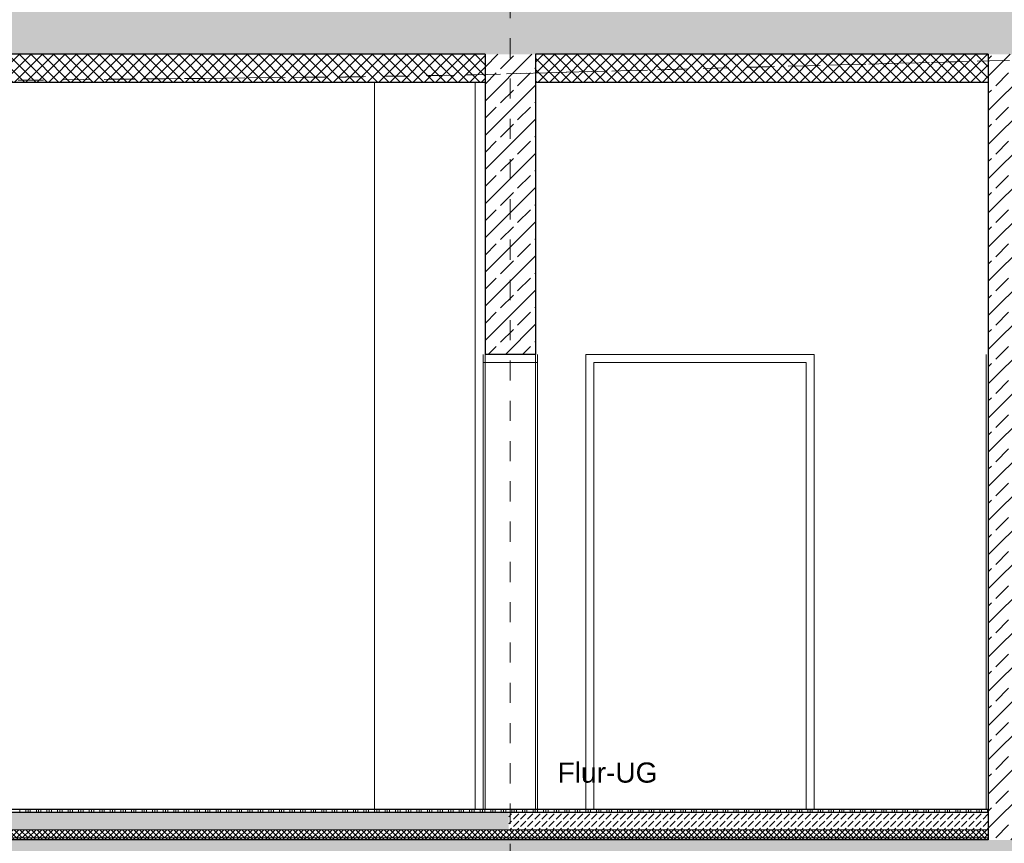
# Model space of a CAD drawing. Header units: metres. Extents: x -20.3 to 39.4, y -22.2 to 2.8.
# Tile 9 of 65: x 13.5 to 18.4, y -14.6 to -10.5. Entities that reach past the tile are written whole.
import ezdxf

# ---------------------------------------------------------------- set-up
doc = ezdxf.new("R2010")
doc.units = ezdxf.units.M
doc.header["$LTSCALE"] = 0.4
doc.header["$MEASUREMENT"] = 0
for name, pattern in [('Raster', [0.2, 0.1, -0.05, 0, -0.05]), ('Strichlinie', [0.2, 0.15, -0.05]), ('Strichlinie_ lang', [0.529167, 0.3175, -0.211667])]:
    doc.linetypes.add(name, pattern=pattern)
for name, color, linetype in [('Neubau__ GHIW - Perimeterdämmung', 8, 'Continuous'), ('Neubau_A-Bodenplatte', 8, 'Continuous'), ('Neubau_A-Decken', 8, 'Continuous'), ('Neubau_A-STB Wände', 8, 'Continuous'), ('Neubau_B-Bodenaufbau', 8, 'Continuous'), ('Neubau_R-Konstruktionsraster gross', 33, 'Continuous'), ('Neubau_T-Text', 8, 'Continuous')]:
    doc.layers.add(name, color=color, linetype=linetype)
doc.layers.add('S-Linien _ Schraffuren.2D', color=8, linetype='Continuous', lineweight=9)
doc.styles.add('ERSTELLTER_STIL_2', font='arial.ttf')
pattern_1 = [(45, (388.31789, -10.175), (-0.084852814, 0.084852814), []), (45, (388.27546, -10.13257), (-0.084852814, 0.084852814), [0.09, -0.03])]
pattern_2 = [(45, (388.31789, -10.175), (-0.0176776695, 0.0176776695), []), (135, (388.31789, -10.175), (0.0176776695, 0.0176776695), [])]
pattern_3 = [(45, (388.31789, -10.175), (-0.035355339, 0.035355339), [0.0375, -0.0125]), (45, (388.31789, -10.139645), (-0.035355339, 0.035355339), [0.0375, -0.0125])]
pattern_4 = [(45, (388.31789, -10.175), (-0.0141421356, 0.0141421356), []), (135, (388.31789, -10.175), (0.0141421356, 0.0141421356), [])]
pattern_5 = [(45, (388.31789, -10.175), (-0.0282842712, 0.0282842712), []), (135, (388.31789, -10.175), (0.0282842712, 0.0282842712), [])]

# ---------------------------------------------------------------- blocks, each defined once
blk = doc.blocks.new('*X233', base_point=(4547.9313, -0.0469))
at = {"layer": 'Neubau_B-Bodenaufbau', "color": 7, "linetype": 'Continuous', "lineweight": 9}
for p, q in [((4173.0813, -4.2769), (4173.0813, -4.2919)), ((4173.1113, -4.2769), (4173.1113, -4.2919)), ((4173.1225, -4.2769), (4173.1225, -4.2919)), ((4173.1338, -4.2769), (4173.1338, -4.2919)), ((4173.1638, -4.2769), (4173.1638, -4.2919)), ((4173.175, -4.2769), (4173.175, -4.2919)), ((4173.1863, -4.2769), (4173.1863, -4.2919)), ((4173.2163, -4.2769), (4173.2163, -4.2919)), ((4173.2275, -4.2769), (4173.2275, -4.2919)), ((4173.2388, -4.2769), (4173.2388, -4.2919)), ((4173.2688, -4.2769), (4173.2688, -4.2919)), ((4173.28, -4.2769), (4173.28, -4.2919)), ((4173.2913, -4.2769), (4173.2913, -4.2919)), ((4173.3213, -4.2769), (4173.3213, -4.2919)), ((4173.3325, -4.2769), (4173.3325, -4.2919)), ((4173.3438, -4.2769), (4173.3438, -4.2919)), ((4173.3738, -4.2769), (4173.3738, -4.2919)), ((4173.385, -4.2769), (4173.385, -4.2919)), ((4173.3963, -4.2769), (4173.3963, -4.2919)), ((4173.4263, -4.2769), (4173.4263, -4.2919)), ((4173.4375, -4.2769), (4173.4375, -4.2919)), ((4173.4488, -4.2769), (4173.4488, -4.2919)), ((4173.4788, -4.2769), (4173.4788, -4.2919)), ((4173.49, -4.2769), (4173.49, -4.2919)), ((4173.5013, -4.2769), (4173.5013, -4.2919)), ((4173.5313, -4.2769), (4173.5313, -4.2919)), ((4173.5425, -4.2769), (4173.5425, -4.2919)), ((4173.5538, -4.2769), (4173.5538, -4.2919)), ((4173.5838, -4.2769), (4173.5838, -4.2919)), ((4173.595, -4.2769), (4173.595, -4.2919)), ((4173.6063, -4.2769), (4173.6063, -4.2919)), ((4173.6363, -4.2769), (4173.6363, -4.2919)), ((4173.6475, -4.2769), (4173.6475, -4.2919)), ((4173.6588, -4.2769), (4173.6588, -4.2919)), ((4173.6888, -4.2769), (4173.6888, -4.2919)), ((4173.7, -4.2769), (4173.7, -4.2919)), ((4173.7113, -4.2769), (4173.7113, -4.2919)), ((4173.7413, -4.2769), (4173.7413, -4.2919)), ((4173.7525, -4.2769), (4173.7525, -4.2919)), ((4173.7638, -4.2769), (4173.7638, -4.2919)), ((4173.7938, -4.2769), (4173.7938, -4.2919)), ((4173.805, -4.2769), (4173.805, -4.2919)), ((4173.8163, -4.2769), (4173.8163, -4.2919)), ((4173.8463, -4.2769), (4173.8463, -4.2919)), ((4173.8575, -4.2769), (4173.8575, -4.2919)), ((4173.8688, -4.2769), (4173.8688, -4.2919)), ((4173.8988, -4.2769), (4173.8988, -4.2919)), ((4173.91, -4.2769), (4173.91, -4.2919)), ((4173.9213, -4.2769), (4173.9213, -4.2919)), ((4173.9513, -4.2769), (4173.9513, -4.2919)), ((4173.9625, -4.2769), (4173.9625, -4.2919)), ((4173.9738, -4.2769), (4173.9738, -4.2919)), ((4174.0038, -4.2769), (4174.0038, -4.2919)), ((4174.015, -4.2769), (4174.015, -4.2919)), ((4174.0263, -4.2769), (4174.0263, -4.2919)), ((4174.0563, -4.2769), (4174.0563, -4.2919)), ((4174.0675, -4.2769), (4174.0675, -4.2919)), ((4174.0788, -4.2769), (4174.0788, -4.2919)), ((4174.1088, -4.2769), (4174.1088, -4.2919)), ((4174.12, -4.2769), (4174.12, -4.2919)), ((4174.1313, -4.2769), (4174.1313, -4.2919)), ((4174.1613, -4.2769), (4174.1613, -4.2919)), ((4174.1725, -4.2769), (4174.1725, -4.2919)), ((4174.1838, -4.2769), (4174.1838, -4.2919)), ((4174.2138, -4.2769), (4174.2138, -4.2919)), ((4174.225, -4.2769), (4174.225, -4.2919)), ((4174.2363, -4.2769), (4174.2363, -4.2919)), ((4174.2663, -4.2769), (4174.2663, -4.2919)), ((4174.2775, -4.2769), (4174.2775, -4.2919)), ((4174.2888, -4.2769), (4174.2888, -4.2919)), ((4174.3188, -4.2769), (4174.3188, -4.2919)), ((4174.33, -4.2769), (4174.33, -4.2919)), ((4174.3413, -4.2769), (4174.3413, -4.2919)), ((4174.3713, -4.2769), (4174.3713, -4.2919)), ((4174.3825, -4.2769), (4174.3825, -4.2919)), ((4174.3938, -4.2769), (4174.3938, -4.2919)), ((4174.4238, -4.2769), (4174.4238, -4.2919)), ((4174.435, -4.2769), (4174.435, -4.2919)), ((4174.4463, -4.2769), (4174.4463, -4.2919)), ((4174.4763, -4.2769), (4174.4763, -4.2919)), ((4174.4875, -4.2769), (4174.4875, -4.2919)), ((4174.4988, -4.2769), (4174.4988, -4.2919)), ((4174.5288, -4.2769), (4174.5288, -4.2919)), ((4174.54, -4.2769), (4174.54, -4.2919)), ((4174.5513, -4.2769), (4174.5513, -4.2919)), ((4174.5813, -4.2769), (4174.5813, -4.2919)), ((4174.5925, -4.2769), (4174.5925, -4.2919)), ((4174.6038, -4.2769), (4174.6038, -4.2919)), ((4174.6338, -4.2769), (4174.6338, -4.2919)), ((4174.645, -4.2769), (4174.645, -4.2919)), ((4174.6563, -4.2769), (4174.6563, -4.2919)), ((4174.6863, -4.2769), (4174.6863, -4.2919)), ((4174.6975, -4.2769), (4174.6975, -4.2919)), ((4174.7088, -4.2769), (4174.7088, -4.2919)), ((4174.7388, -4.2769), (4174.7388, -4.2919)), ((4174.75, -4.2769), (4174.75, -4.2919)), ((4174.7613, -4.2769), (4174.7613, -4.2919)), ((4174.7913, -4.2769), (4174.7913, -4.2919)), ((4174.8025, -4.2769), (4174.8025, -4.2919)), ((4174.8138, -4.2769), (4174.8138, -4.2919)), ((4174.8438, -4.2769), (4174.8438, -4.2919)), ((4174.855, -4.2769), (4174.855, -4.2919)), ((4174.8663, -4.2769), (4174.8663, -4.2919)), ((4174.8963, -4.2769), (4174.8963, -4.2919)), ((4174.9075, -4.2769), (4174.9075, -4.2919)), ((4174.9188, -4.2769), (4174.9188, -4.2919)), ((4174.9488, -4.2769), (4174.9488, -4.2919)), ((4174.96, -4.2769), (4174.96, -4.2919)), ((4174.9713, -4.2769), (4174.9713, -4.2919)), ((4175.0013, -4.2769), (4175.0013, -4.2919)), ((4175.0125, -4.2769), (4175.0125, -4.2919)), ((4175.0238, -4.2769), (4175.0238, -4.2919)), ((4175.0538, -4.2769), (4175.0538, -4.2919)), ((4175.065, -4.2769), (4175.065, -4.2919)), ((4175.0763, -4.2769), (4175.0763, -4.2919)), ((4175.1063, -4.2769), (4175.1063, -4.2919)), ((4175.1175, -4.2769), (4175.1175, -4.2919)), ((4175.1288, -4.2769), (4175.1288, -4.2919)), ((4175.1588, -4.2769), (4175.1588, -4.2919)), ((4175.17, -4.2769), (4175.17, -4.2919)), ((4175.1813, -4.2769), (4175.1813, -4.2919)), ((4175.2113, -4.2769), (4175.2113, -4.2919)), ((4175.2225, -4.2769), (4175.2225, -4.2919)), ((4175.2338, -4.2769), (4175.2338, -4.2919)), ((4175.2638, -4.2769), (4175.2638, -4.2919)), ((4175.275, -4.2769), (4175.275, -4.2919)), ((4175.2863, -4.2769), (4175.2863, -4.2919)), ((4175.3163, -4.2769), (4175.3163, -4.2919)), ((4175.3275, -4.2769), (4175.3275, -4.2919)), ((4175.3388, -4.2769), (4175.3388, -4.2919)), ((4175.3688, -4.2769), (4175.3688, -4.2919)), ((4175.38, -4.2769), (4175.38, -4.2919)), ((4175.3913, -4.2769), (4175.3913, -4.2919)), ((4175.4213, -4.2769), (4175.4213, -4.2919)), ((4175.4325, -4.2769), (4175.4325, -4.2919)), ((4175.4438, -4.2769), (4175.4438, -4.2919)), ((4175.4738, -4.2769), (4175.4738, -4.2919)), ((4175.485, -4.2769), (4175.485, -4.2919)), ((4175.4963, -4.2769), (4175.4963, -4.2919))]:
    blk.add_line(p, q, dxfattribs=at)
blk = doc.blocks.new('*X234', base_point=(4547.9313, -0.0469))
at = {"layer": 'Neubau_B-Bodenaufbau', "color": 7, "linetype": 'Continuous', "lineweight": 9}
for p, q in [((4175.5263, -4.2769), (4175.5263, -4.2919)), ((4175.5375, -4.2769), (4175.5375, -4.2919)), ((4175.5488, -4.2769), (4175.5488, -4.2919)), ((4175.5788, -4.2769), (4175.5788, -4.2919)), ((4175.59, -4.2769), (4175.59, -4.2919)), ((4175.6013, -4.2769), (4175.6013, -4.2919)), ((4175.6313, -4.2769), (4175.6313, -4.2919)), ((4175.6425, -4.2769), (4175.6425, -4.2919)), ((4175.6538, -4.2769), (4175.6538, -4.2919)), ((4175.6838, -4.2769), (4175.6838, -4.2919)), ((4175.695, -4.2769), (4175.695, -4.2919)), ((4175.7063, -4.2769), (4175.7063, -4.2919)), ((4175.7363, -4.2769), (4175.7363, -4.2919)), ((4175.7475, -4.2769), (4175.7475, -4.2919)), ((4175.7588, -4.2769), (4175.7588, -4.2919)), ((4175.7888, -4.2769), (4175.7888, -4.2919)), ((4175.8, -4.2769), (4175.8, -4.2919)), ((4175.8113, -4.2769), (4175.8113, -4.2919)), ((4175.8413, -4.2769), (4175.8413, -4.2919)), ((4175.8525, -4.2769), (4175.8525, -4.2919)), ((4175.8638, -4.2769), (4175.8638, -4.2919)), ((4175.8938, -4.2769), (4175.8938, -4.2919)), ((4175.905, -4.2769), (4175.905, -4.2919)), ((4175.9163, -4.2769), (4175.9163, -4.2919)), ((4175.9463, -4.2769), (4175.9463, -4.2919)), ((4175.9575, -4.2769), (4175.9575, -4.2919)), ((4175.9688, -4.2769), (4175.9688, -4.2919)), ((4175.9988, -4.2769), (4175.9988, -4.2919)), ((4176.01, -4.2769), (4176.01, -4.2919)), ((4176.0213, -4.2769), (4176.0213, -4.2919)), ((4176.0513, -4.2769), (4176.0513, -4.2919)), ((4176.0625, -4.2769), (4176.0625, -4.2919)), ((4176.0738, -4.2769), (4176.0738, -4.2919)), ((4176.1038, -4.2769), (4176.1038, -4.2919)), ((4176.115, -4.2769), (4176.115, -4.2919)), ((4176.1263, -4.2769), (4176.1263, -4.2919)), ((4176.1563, -4.2769), (4176.1563, -4.2919)), ((4176.1675, -4.2769), (4176.1675, -4.2919)), ((4176.1788, -4.2769), (4176.1788, -4.2919)), ((4176.2088, -4.2769), (4176.2088, -4.2919)), ((4176.22, -4.2769), (4176.22, -4.2919)), ((4176.2313, -4.2769), (4176.2313, -4.2919)), ((4176.2613, -4.2769), (4176.2613, -4.2919)), ((4176.2725, -4.2769), (4176.2725, -4.2919)), ((4176.2838, -4.2769), (4176.2838, -4.2919)), ((4176.3138, -4.2769), (4176.3138, -4.2919)), ((4176.325, -4.2769), (4176.325, -4.2919)), ((4176.3363, -4.2769), (4176.3363, -4.2919)), ((4176.3663, -4.2769), (4176.3663, -4.2919)), ((4176.3775, -4.2769), (4176.3775, -4.2919)), ((4176.3888, -4.2769), (4176.3888, -4.2919)), ((4176.4188, -4.2769), (4176.4188, -4.2919)), ((4176.43, -4.2769), (4176.43, -4.2919)), ((4176.4413, -4.2769), (4176.4413, -4.2919)), ((4176.4713, -4.2769), (4176.4713, -4.2919)), ((4176.4825, -4.2769), (4176.4825, -4.2919)), ((4176.4938, -4.2769), (4176.4938, -4.2919)), ((4176.5238, -4.2769), (4176.5238, -4.2919)), ((4176.535, -4.2769), (4176.535, -4.2919)), ((4176.5463, -4.2769), (4176.5463, -4.2919)), ((4176.5763, -4.2769), (4176.5763, -4.2919)), ((4176.5875, -4.2769), (4176.5875, -4.2919)), ((4176.5988, -4.2769), (4176.5988, -4.2919)), ((4176.6288, -4.2769), (4176.6288, -4.2919)), ((4176.64, -4.2769), (4176.64, -4.2919)), ((4176.6513, -4.2769), (4176.6513, -4.2919)), ((4176.6813, -4.2769), (4176.6813, -4.2919)), ((4176.6925, -4.2769), (4176.6925, -4.2919)), ((4176.7038, -4.2769), (4176.7038, -4.2919)), ((4176.7338, -4.2769), (4176.7338, -4.2919)), ((4176.745, -4.2769), (4176.745, -4.2919)), ((4176.7563, -4.2769), (4176.7563, -4.2919)), ((4176.7863, -4.2769), (4176.7863, -4.2919)), ((4176.7975, -4.2769), (4176.7975, -4.2919)), ((4176.8088, -4.2769), (4176.8088, -4.2919)), ((4176.8388, -4.2769), (4176.8388, -4.2919)), ((4176.85, -4.2769), (4176.85, -4.2919)), ((4176.8613, -4.2769), (4176.8613, -4.2919)), ((4176.8913, -4.2769), (4176.8913, -4.2919)), ((4176.9025, -4.2769), (4176.9025, -4.2919)), ((4176.9138, -4.2769), (4176.9138, -4.2919)), ((4176.9438, -4.2769), (4176.9438, -4.2919)), ((4176.955, -4.2769), (4176.955, -4.2919)), ((4176.9663, -4.2769), (4176.9663, -4.2919)), ((4176.9963, -4.2769), (4176.9963, -4.2919)), ((4177.0075, -4.2769), (4177.0075, -4.2919)), ((4177.0188, -4.2769), (4177.0188, -4.2919)), ((4177.0488, -4.2769), (4177.0488, -4.2919)), ((4177.06, -4.2769), (4177.06, -4.2919)), ((4177.0713, -4.2769), (4177.0713, -4.2919)), ((4177.1013, -4.2769), (4177.1013, -4.2919)), ((4177.1125, -4.2769), (4177.1125, -4.2919)), ((4177.1238, -4.2769), (4177.1238, -4.2919)), ((4177.1538, -4.2769), (4177.1538, -4.2919)), ((4177.165, -4.2769), (4177.165, -4.2919)), ((4177.1763, -4.2769), (4177.1763, -4.2919)), ((4177.2063, -4.2769), (4177.2063, -4.2919)), ((4177.2175, -4.2769), (4177.2175, -4.2919)), ((4177.2288, -4.2769), (4177.2288, -4.2919)), ((4177.2588, -4.2769), (4177.2588, -4.2919)), ((4177.27, -4.2769), (4177.27, -4.2919)), ((4177.2813, -4.2769), (4177.2813, -4.2919)), ((4177.3113, -4.2769), (4177.3113, -4.2919)), ((4177.3225, -4.2769), (4177.3225, -4.2919)), ((4177.3338, -4.2769), (4177.3338, -4.2919)), ((4177.3638, -4.2769), (4177.3638, -4.2919)), ((4177.375, -4.2769), (4177.375, -4.2919)), ((4177.3863, -4.2769), (4177.3863, -4.2919)), ((4177.4163, -4.2769), (4177.4163, -4.2919)), ((4177.4275, -4.2769), (4177.4275, -4.2919)), ((4177.4388, -4.2769), (4177.4388, -4.2919)), ((4177.4688, -4.2769), (4177.4688, -4.2919)), ((4177.48, -4.2769), (4177.48, -4.2919)), ((4177.4913, -4.2769), (4177.4913, -4.2919)), ((4177.5213, -4.2769), (4177.5213, -4.2919)), ((4177.5325, -4.2769), (4177.5325, -4.2919)), ((4177.5438, -4.2769), (4177.5438, -4.2919)), ((4177.5738, -4.2769), (4177.5738, -4.2919)), ((4177.585, -4.2769), (4177.585, -4.2919)), ((4177.5963, -4.2769), (4177.5963, -4.2919)), ((4177.6263, -4.2769), (4177.6263, -4.2919)), ((4177.6375, -4.2769), (4177.6375, -4.2919)), ((4177.6488, -4.2769), (4177.6488, -4.2919)), ((4177.6788, -4.2769), (4177.6788, -4.2919)), ((4177.69, -4.2769), (4177.69, -4.2919)), ((4177.7013, -4.2769), (4177.7013, -4.2919)), ((4177.7313, -4.2769), (4177.7313, -4.2919)), ((4177.7425, -4.2769), (4177.7425, -4.2919)), ((4177.7538, -4.2769), (4177.7538, -4.2919)), ((4177.7838, -4.2769), (4177.7838, -4.2919)), ((4177.795, -4.2769), (4177.795, -4.2919)), ((4177.8063, -4.2769), (4177.8063, -4.2919)), ((4177.8363, -4.2769), (4177.8363, -4.2919)), ((4177.8475, -4.2769), (4177.8475, -4.2919)), ((4177.8588, -4.2769), (4177.8588, -4.2919)), ((4177.8888, -4.2769), (4177.8888, -4.2919))]:
    blk.add_line(p, q, dxfattribs=at)

msp = doc.modelspace()

# ---------------------------------------------------------------- hatches: boundary and pattern name
at = {"layer": 'Neubau__ GHIW - Perimeterdämmung', "linetype": 'Continuous', "lineweight": 0}
h = msp.add_hatch(dxfattribs=at)
h.set_pattern_fill('DÄMMUNG__HART_1_0002', color=256, style=0, pattern_type=2)
h.set_pattern_definition(pattern_5)
h.paths.add_polyline_path([(8.53, -10.655), (8.53, -10.795), (15.78, -10.795), (15.78, -10.655)])
h = msp.add_hatch(dxfattribs=at)
h.set_pattern_fill('DÄMMUNG__HART_1_0002', color=256, style=0, pattern_type=2)
h.set_pattern_definition(pattern_5)
h.paths.add_polyline_path([(18.28, -10.655), (16.03, -10.655), (16.03, -10.795), (18.28, -10.795)])
at = {"layer": 'Neubau_A-Bodenplatte', "linetype": 'Continuous', "lineweight": 0}
h = msp.add_hatch(dxfattribs=at)
h.set_pattern_fill('BETON__STAHLBETON_0002', color=256, style=0, pattern_type=2)
h.set_pattern_definition(pattern_1)
h.paths.add_polyline_path([(23.715, -14.555), (8.07, -14.555), (8.07, -14.905), (23.715, -14.905)])
at = {"layer": 'Neubau_A-Decken', "linetype": 'Continuous', "lineweight": 0}
h = msp.add_hatch(dxfattribs=at)
h.set_pattern_fill('BETON__STAHLBETON_0002', color=256, style=0, pattern_type=2)
h.set_pattern_definition(pattern_1)
h.paths.add_polyline_path([(23.73, -10.355), (8.23, -10.355), (8.23, -10.655), (23.73, -10.655)])
at = {"layer": 'Neubau_A-STB Wände', "linetype": 'Continuous', "lineweight": 0}
h = msp.add_hatch(dxfattribs=at)
h.set_pattern_fill('BETON__STAHLBETON_0002', color=256, style=0, pattern_type=2)
h.set_pattern_definition(pattern_1)
h.paths.add_polyline_path([(16.03, -12.145), (16.03, -10.655), (15.78, -10.655), (15.78, -12.145)])
h = msp.add_hatch(dxfattribs=at)
h.set_pattern_fill('BETON__STAHLBETON_0002', color=256, style=0, pattern_type=2)
h.set_pattern_definition(pattern_1)
h.paths.add_polyline_path([(18.53, -14.555), (18.53, -10.655), (18.28, -10.655), (18.28, -14.555)])
at = {"layer": 'Neubau_B-Bodenaufbau', "linetype": 'Continuous', "lineweight": 0}
h = msp.add_hatch(dxfattribs=at)
h.set_pattern_fill('BETON__UNBEWEHRT_0002', color=256, style=0, pattern_type=2)
h.set_pattern_definition(pattern_3)
h.paths.add_polyline_path([(8.53, -14.42), (8.53, -14.505), (15.897, -14.505), (15.897, -14.42)])
h = msp.add_hatch(dxfattribs=at)
h.set_pattern_fill('BETON__UNBEWEHRT_0002', color=256, style=0, pattern_type=2)
h.set_pattern_definition(pattern_3)
h.paths.add_polyline_path([(15.897, -14.42), (15.897, -14.505), (18.28, -14.505), (18.28, -14.42)])
h = msp.add_hatch(dxfattribs=at)
h.set_pattern_fill('DÄMMUNG__HART_2_0002', color=256, style=0, pattern_type=2)
h.set_pattern_definition(pattern_4)
h.paths.add_polyline_path([(8.53, -14.505), (8.53, -14.545), (15.897, -14.545), (15.897, -14.505)])
h = msp.add_hatch(dxfattribs=at)
h.set_pattern_fill('DÄMMUNG__HART_2_0002', color=256, style=0, pattern_type=2)
h.set_pattern_definition(pattern_4)
h.paths.add_polyline_path([(15.897, -14.505), (15.897, -14.545), (18.28, -14.545), (18.28, -14.505)])
h = msp.add_hatch(dxfattribs=at)
h.set_pattern_fill('GUßASPHALT_0002', color=256, style=0, pattern_type=2)
h.set_pattern_definition(pattern_2)
h.paths.add_polyline_path([(8.53, -14.555), (15.897, -14.555), (15.897, -14.545), (8.53, -14.545)])
h = msp.add_hatch(dxfattribs=at)
h.set_pattern_fill('GUßASPHALT_0002', color=256, style=0, pattern_type=2)
h.set_pattern_definition(pattern_2)
h.paths.add_polyline_path([(15.897, -14.555), (18.28, -14.555), (18.28, -14.545), (15.897, -14.545)])

# ---------------------------------------------------------------- linework, layer by layer
at = {"layer": 'Neubau__ GHIW - Perimeterdämmung', "linetype": 'Continuous', "lineweight": 25}
for p, q in [((15.78, -10.795), (8.53, -10.795)), ((18.28, -10.795), (16.03, -10.795))]:
    msp.add_line(p, q, dxfattribs=at)
at = {"layer": 'Neubau_A-Bodenplatte', "linetype": 'Continuous', "lineweight": 25, "flags": 128}
msp.add_lwpolyline([(18.28, -14.555), (15.897, -14.555), (8.53, -14.555)], dxfattribs=at)
at = {"layer": 'Neubau_A-Decken', "linetype": 'Continuous', "lineweight": 25}
for p, q in [((15.78, -10.655), (8.53, -10.655)), ((18.28, -10.655), (16.03, -10.655))]:
    msp.add_line(p, q, dxfattribs=at)
at = {"layer": 'Neubau_A-STB Wände', "linetype": 'Continuous', "lineweight": 25}
for p, q in [((15.78, -10.655), (15.78, -10.795)), ((16.03, -10.655), (16.03, -10.795)), ((18.28, -10.655), (18.28, -10.795)), ((15.78, -10.795), (15.78, -12.145)), ((16.03, -10.795), (16.03, -12.145)), ((18.28, -10.795), (18.28, -14.405)), ((16.03, -12.145), (15.78, -12.145))]:
    msp.add_line(p, q, dxfattribs=at)
at = {"layer": 'Neubau_A-STB Wände', "linetype": 'Continuous', "lineweight": 9}
for p, q in [((15.23, -14.405), (15.23, -10.795)), ((15.73, -14.405), (15.73, -10.795)), ((15.78, -14.405), (15.78, -12.145)), ((16.03, -12.145), (16.03, -14.405))]:
    msp.add_line(p, q, dxfattribs=at)
at = {"layer": 'Neubau_A-STB Wände', "linetype": 'Continuous', "lineweight": 15}
for p, q in [((15.7701, -12.145), (15.77, -12.145)), ((16.04, -12.145), (16.0399, -12.145)), ((16.28, -14.405), (16.28, -12.145)), ((16.28, -12.145), (17.415, -12.145)), ((17.415, -12.145), (17.415, -14.405)), ((18.27, -12.145), (18.27, -14.405)), ((18.2701, -12.145), (18.27, -12.145)), ((18.2701, -12.145), (18.2701, -14.405)), ((16.32, -14.405), (16.32, -12.185)), ((16.32, -12.185), (17.375, -12.185)), ((17.375, -12.185), (17.375, -14.405))]:
    msp.add_line(p, q, dxfattribs=at)
at = {"layer": 'Neubau_A-STB Wände', "linetype": 'Continuous', "lineweight": 15, "flags": 128}
for points in [[(15.77, -12.145), (15.77, -12.185), (15.77, -14.405)], [(15.7701, -12.145), (15.7701, -12.185), (15.7701, -14.405)], [(16.0399, -12.145), (16.0399, -12.185), (16.0399, -14.405)], [(16.04, -12.145), (16.04, -12.185), (16.04, -14.405)], [(16.04, -12.185), (16.0399, -12.185), (15.7701, -12.185), (15.77, -12.185)]]:
    msp.add_lwpolyline(points, dxfattribs=at)
at = {"layer": 'Neubau_A-STB Wände', "linetype": 'Continuous', "lineweight": 25, "flags": 128}
msp.add_lwpolyline([(18.28, -14.405), (18.28, -14.42), (18.28, -14.505), (18.28, -14.545), (18.28, -14.555)], dxfattribs=at)
at = {"layer": 'Neubau_B-Bodenaufbau', "linetype": 'Continuous', "lineweight": 25}
for p, q in [((15.897, -14.42), (8.53, -14.42)), ((18.28, -14.42), (15.897, -14.42))]:
    msp.add_line(p, q, dxfattribs=at)
at = {"layer": 'Neubau_B-Bodenaufbau', "linetype": 'Continuous', "lineweight": 15}
for p, q in [((15.897, -14.505), (8.53, -14.505)), ((18.28, -14.505), (15.897, -14.505)), ((15.897, -14.545), (8.53, -14.545)), ((18.28, -14.545), (15.897, -14.545))]:
    msp.add_line(p, q, dxfattribs=at)
at = {"layer": 'Neubau_B-Bodenaufbau', "linetype": 'Continuous', "lineweight": 25, "flags": 128}
for points in [[(15.897, -14.405), (15.7701, -14.405), (15.77, -14.405), (8.53, -14.405)], [(18.28, -14.405), (16.04, -14.405), (16.0399, -14.405), (15.897, -14.405)]]:
    msp.add_lwpolyline(points, dxfattribs=at)
at = {"layer": 'Neubau_R-Konstruktionsraster gross', "linetype": 'Raster', "lineweight": 9}
msp.add_line((15.905, -1.175), (15.905, -15.175), dxfattribs=at)
at = {"layer": 'S-Linien _ Schraffuren.2D', "linetype": 'Strichlinie_ lang', "lineweight": 9, "flags": 128}
msp.add_lwpolyline([(27.8837, -10.5326), (25.5614, -10.5781), (24.1775, -10.6147), (21.1276, -10.6959), (21.0796, -10.6973), (21.0646, -10.6977), (21.0618, -10.6976), (21.0518, -10.697), (19.4137, -10.6659), (19.1692, -10.6655), (19.1685, -10.6655), (18.5221, -10.6813), (15.7312, -10.7562), (15.5098, -10.7621), (15.508, -10.7621), (15.503, -10.7622), (15.0902, -10.7678), (14.9023, -10.7691), (13.5024, -10.7835), (11.2974, -10.8082), (11.0096, -10.8062), (10.8747, -10.8061), (10.8745, -10.8061), (10.8715, -10.806), (10.7745, -10.8115), (10.4563, -10.8155), (10.4558, -10.8155), (9.8307, -10.8648), (5.4971, -11.1083), (4.6655, -11.1362), (4.6172, -11.1378), (4.5642, -11.1492), (4.1399, -11.1475), (4.0987, -11.1565)], dxfattribs=at)
at = {"layer": 'S-Linien _ Schraffuren.2D', "linetype": 'Strichlinie', "lineweight": 15, "flags": 128}
msp.add_lwpolyline([(4.6218, -12.8154), (6.3785, -11.0587), (9.8307, -10.8648), (10.4558, -10.8155), (10.8715, -10.806), (11.2974, -10.8082), (13.5024, -10.7835), (14.9023, -10.7691), (15.7312, -10.7562), (18.5221, -10.6813), (19.4137, -10.6659), (21.0646, -10.6977), (24.1775, -10.6147), (25.3122, -10.5847), (25.3122, -15.515), (7.91, -15.515), (7.07, -15.515), (4.3704, -12.8154)], close=True, dxfattribs=at)

# ---------------------------------------------------------------- block references
at = {"layer": 'Neubau_B-Bodenaufbau', "lineweight": 0}
for name in ['*X233', '*X234']:
    msp.add_blockref(name, (388.3179, -10.175), dxfattribs=at)

# ---------------------------------------------------------------- texts
at = {"layer": 'Neubau_T-Text', "linetype": 'Continuous', "lineweight": 9, "insert": (16.1399, -14.2724), "char_height": 0.1, "attachment_point": 7, "style": 'ERSTELLTER_STIL_2'}
msp.add_mtext('\\A1;Flur-UG', dxfattribs=at)

doc.saveas('drawing.dxf')
